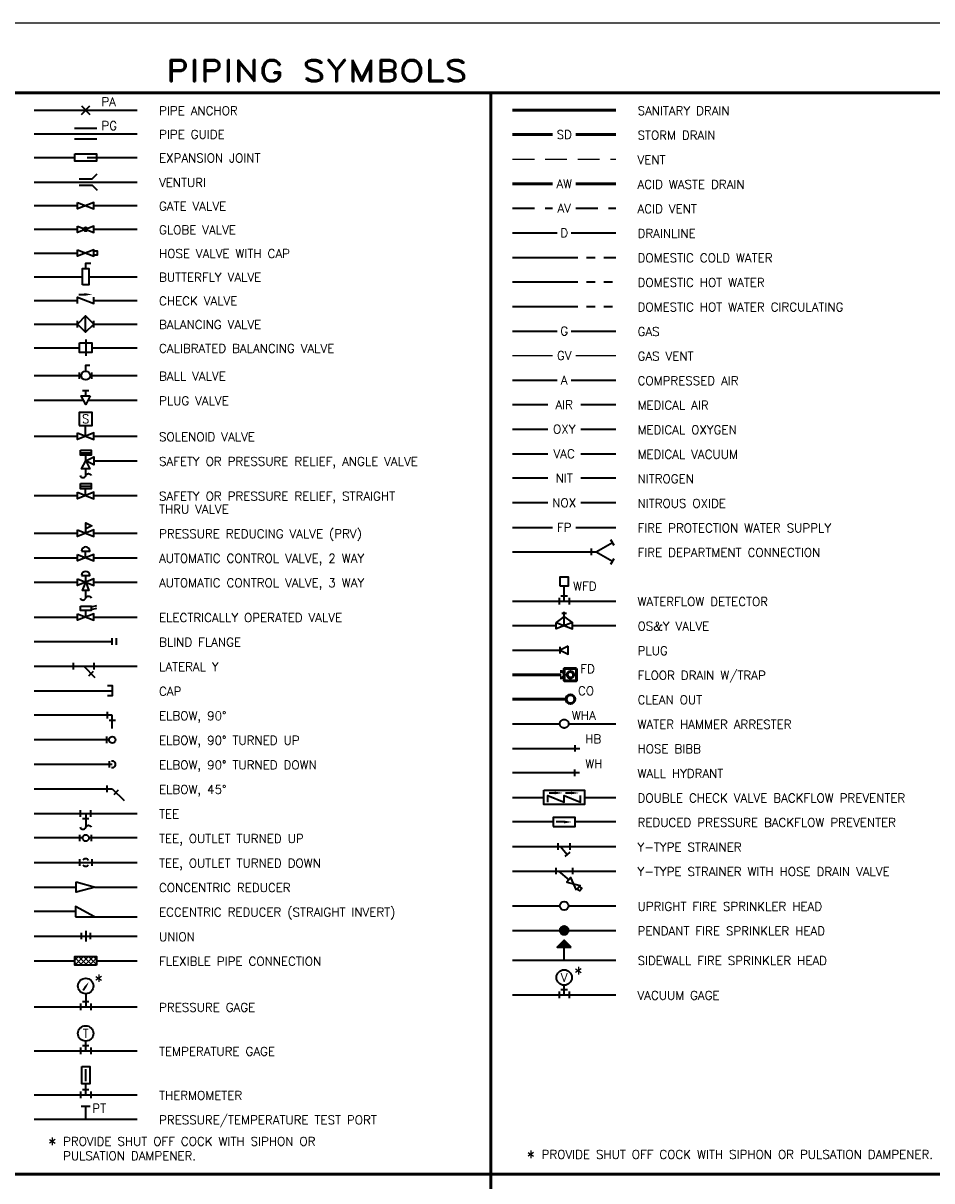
# Model space of a CAD drawing. Header units: millimetres. Extents: x 0 to 28.5, y 0 to 21.
# Tile 3 of 4: x 5.5 to 16, y 7.7 to 21. Entities that reach past the tile are written whole.
import ezdxf
from ezdxf.enums import TextEntityAlignment as Align

# ---------------------------------------------------------------- set-up
doc = ezdxf.new("R2010")
doc.units = ezdxf.units.MM
for name, pattern in [('1DASH', [0.9, 0.75, -0.05, 0.05, -0.05]), ('2DASH', [1, 0.75, -0.05, 0.05, -0.05, 0.05, -0.05]), ('3DASH', [1.1, 0.75, -0.05, 0.05, -0.05, 0.05, -0.05, 0.05, -0.05]), ('DASHED2', [0.375, 0.25, -0.125])]:
    doc.linetypes.add(name, pattern=pattern)
for name, color, linetype, lineweight in [('F-ANNO-TEXT', 2, 'Continuous', 25), ('F-SPRN-PIPE', 3, 'Continuous', 35), ('G-ANNO-SBTL', 213, 'Continuous', 50), ('G-ANNO-SCHD-LW50', 213, 'Continuous', 50), ('M-ANNO-ATTR', 2, 'Continuous', 25), ('M-ANNO-TEXT', 2, 'Continuous', 25), ('M-CMPA-CPIP', 232, 'Continuous', 35), ('M-CWTR-PIPE', 52, 'Continuous', 35), ('M-FUEL-GGEP', 152, 'Continuous', 35), ('M-FUEL-VENT', 171, 'Continuous', 25), ('M-HOTW-PIPE', 3, 'Continuous', 35), ('M-MDGS-CAIR', 232, 'Continuous', 35), ('M-MDGS-NITG', 152, 'Continuous', 35), ('M-MDGS-NOXG', 52, 'Continuous', 35), ('M-MDGS-OXYG', 3, 'Continuous', 35), ('M-MDGS-VACU', 32, 'Continuous', 35), ('M-PIPE-TEXT', 2, 'Continuous', 25), ('M-SPCL-PIPE', 52, 'Continuous', 35), ('P-ACID-PIPE', 13, 'Continuous', 50), ('P-ACID-VENT', 52, 'DASHED2', 35), ('P-ANNO-TEXT', 2, 'Continuous', 25), ('P-DOMW-CPIP', 52, '1DASH', 35), ('P-DOMW-HPIP', 232, '2DASH', 35), ('P-DOMW-RPIP', 152, '3DASH', 35), ('P-SANR-FLDR', 133, 'Continuous', 50), ('P-SANR-PIPE', 153, 'Continuous', 50), ('P-SANR-VENT', 171, 'DASHED2', 25), ('P-STRM-PIPE', 233, 'Continuous', 50)]:
    doc.layers.add(name, color=color, linetype=linetype, lineweight=lineweight)
doc.styles.add('STD1', font='romans.shx', dxfattribs={"height": 0.1})
doc.styles.add('STD2', font='romand.shx', dxfattribs={"height": 0.2})

# ---------------------------------------------------------------- blocks, each defined once
blk = doc.blocks.new('MEC527')
at = {"color": 0, "linetype": 'ByBlock', "lineweight": -2}
for p, q in [((0, 0.156), (0, 0.294)), ((-0.058, 0.037), (-0.058, -0.038)), ((-0.038, 0.061), (0.037, 0.061)), ((0, 0), (0, 0.125)), ((0.058, 0.037), (0.058, -0.038))]:
    blk.add_line(p, q, dxfattribs=at)
at = {"color": 0, "linetype": 'ByBlock', "lineweight": -2, "flags": 128}
blk.add_lwpolyline([(-0.046, 0.325), (0.047, 0.325), (0.047, 0.125), (-0.046, 0.125)], close=True, dxfattribs=at)
blk = doc.blocks.new('MEC525')
at = {"color": 0, "linetype": 'ByBlock', "lineweight": -2}
for p, q in [((-0.058, 0.037), (-0.058, -0.038)), ((-0.038, 0.061), (0.037, 0.061)), ((0, 0), (0, 0.112)), ((0.058, 0.037), (0.058, -0.038))]:
    blk.add_line(p, q, dxfattribs=at)
blk.add_circle((0, 0.2), 0.0885, dxfattribs=at)
at = {"color": 0, "linetype": 'ByBlock', "lineweight": -2, "style": 'STD1'}
blk.add_attdef('?', text='', height=0.1, dxfattribs=at).set_placement((0, 0.2), align=Align.MIDDLE)
blk = doc.blocks.new('MEC581')
at = {"color": 0, "linetype": 'ByBlock', "lineweight": -2}
blk.add_line((0.09375, 0), (0.09375, 0.125), dxfattribs=at)
at = {"color": 0, "linetype": 'ByBlock', "lineweight": -2, "flags": 128}
for points in [[(0.01875, 0.125), (0.16875, 0.125), (0.16875, 0.275), (0.01875, 0.275)], [(0, 0.0375), (0.1875, -0.0375), (0.1875, 0.0375), (0, -0.0375)]]:
    blk.add_lwpolyline(points, close=True, dxfattribs=at)
at = {"color": 0, "lineweight": -2, "style": 'STD1'}
blk.add_attdef('?', text='', height=0.1, dxfattribs=at).set_placement((0.09375, 0.2), align=Align.MIDDLE)
blk = doc.blocks.new('MEC588')
at = {"color": 0, "linetype": 'ByBlock', "lineweight": -2}
for p, q in [((0.06, -0.037), (0.06, 0.037)), ((-0.069, -0.016), (-0.016, -0.069))]:
    blk.add_line(p, q, dxfattribs=at)
blk = doc.blocks.new('MEC503')
at = {"color": 0, "linetype": 'ByBlock', "lineweight": -2}
blk.add_line((0.0375, -0.0375), (0.0375, 0.0375), dxfattribs=at)
blk.add_arc((0, 0), 0.0375, 78.46304, 281.53696, dxfattribs=at)
blk = doc.blocks.new('MEC548')
at = {"color": 0, "linetype": 'ByBlock', "lineweight": -2}
for p, q in [((-0.05, 0.039), (-0.05, -0.036)), ((0, 0.063), (0, -0.063)), ((0.05, 0.039), (0.05, -0.036))]:
    blk.add_line(p, q, dxfattribs=at)
blk = doc.blocks.new('MEC528')
at = {"color": 0, "linetype": 'ByBlock', "lineweight": -2}
for p, q in [((-0.029, 0.192), (-0.006, 0.224)), ((0, 0.15), (0, 0)), ((-0.058, 0.037), (-0.058, -0.038)), ((-0.038, 0.061), (0.037, 0.061)), ((0.058, 0.037), (0.058, -0.038))]:
    blk.add_line(p, q, dxfattribs=at)
blk.add_circle((0, 0.239), 0.0885, dxfattribs=at)
blk.add_solid([(-0.016, 0.232), (0.004, 0.217), (0.038, 0.287)], dxfattribs=at)
blk = doc.blocks.new('MEC521')
at = {"color": 8, "lineweight": 9}
for p, q in [((0, 0.006), (0.044, 0.05)), ((0, -0.05), (0.1, 0.05)), ((0, 0.036), (0.086, -0.05)), ((0.042, 0.05), (0.142, -0.05)), ((0.056, -0.05), (0.156, 0.05)), ((0.1, 0.05), (0.2, -0.05)), ((0.114, -0.05), (0.214, 0.05)), ((0.156, 0.05), (0.25, -0.044)), ((0.17, -0.05), (0.25, 0.03)), ((0.212, 0.05), (0.25, 0.012)), ((0, -0.02), (0.029, -0.049)), ((0.226, -0.05), (0.25, -0.026))]:
    blk.add_line(p, q, dxfattribs=at)
at = {"color": 0, "linetype": 'ByBlock', "lineweight": -2}
blk.add_lwpolyline([(0.25, -0.05), (0, -0.05), (0, 0.05), (0.25, 0.05)], close=True, dxfattribs=at)
blk = doc.blocks.new('MEC578')
at = {"color": 0, "linetype": 'ByBlock', "lineweight": -2, "flags": 128}
blk.add_lwpolyline([(0, -0.06), (0.22, -0.06), (0, 0.06)], close=True, dxfattribs=at)
blk = doc.blocks.new('MEC577')
at = {"color": 0, "linetype": 'ByBlock', "lineweight": -2, "flags": 128}
blk.add_lwpolyline([(0, 0.06), (0.22, 0), (0, -0.06)], close=True, dxfattribs=at)
blk = doc.blocks.new('MEC502')
at = {"color": 0, "linetype": 'ByBlock', "lineweight": -2}
for p, q in [((-0.07, 0.0375), (-0.07, -0.0375)), ((0.07, 0.0375), (0.07, -0.0375))]:
    blk.add_line(p, q, dxfattribs=at)
for start, end in [(36.0262, 142.698), (217.302, 323.9738)]:
    blk.add_arc((0, 0), 0.0425, start, end, dxfattribs=at)
blk = doc.blocks.new('MEC506')
at = {"color": 0, "linetype": 'ByBlock', "lineweight": -2}
for p, q in [((0.037, 0.061), (-0.038, 0.061)), ((0.061, 0.037), (0.061, -0.038)), ((0.037, -0.061), (-0.038, -0.061))]:
    blk.add_line(p, q, dxfattribs=at)
blk = doc.blocks.new('MEC574')
at = {"color": 0, "linetype": 'ByBlock', "lineweight": -2}
for p, q in [((-0.0675, -0.0375), (-0.0675, 0.0375)), ((0.0675, -0.0375), (0.0675, 0.0375))]:
    blk.add_line(p, q, dxfattribs=at)
blk.add_circle((0, 0), 0.0375, dxfattribs=at)
blk = doc.blocks.new('MEC533')
at = {"color": 0, "linetype": 'ByBlock', "lineweight": -2, "flags": 128}
blk.add_lwpolyline([(0, 0.063, 0.738175), (0, 0, -0.738175), (0, -0.063)], format="xyb", dxfattribs=at)
blk = doc.blocks.new('MEC504')
at = {"color": 0, "linetype": 'ByBlock', "lineweight": -2}
blk.add_line((0.0675, -0.0375), (0.0675, 0.0375), dxfattribs=at)
blk.add_circle((0, 0), 0.0375, dxfattribs=at)
blk = doc.blocks.new('MEC507')
at = {"color": 0, "linetype": 'ByBlock', "lineweight": -2}
for p, q in [((0.06, 0.0375), (0.06, -0.0375)), ((-0.0375, -0.06), (0.0375, -0.06))]:
    blk.add_line(p, q, dxfattribs=at)
blk = doc.blocks.new('MEC579')
at = {"color": 0, "linetype": 'ByBlock', "lineweight": -2}
for p, q in [((0, -0.038), (0, 0.038)), ((0.05, -0.038), (0.05, 0.038))]:
    blk.add_line(p, q, dxfattribs=at)
blk = doc.blocks.new('MEC535')
at = {"color": 0, "linetype": 'ByBlock', "lineweight": -2}
blk.add_line((0, 0), (-0.07725, 0), dxfattribs=at)
at = {"color": 0, "linetype": 'ByBlock', "lineweight": -2, "flags": 128}
blk.add_lwpolyline([(-0.07725, -0.04725), (-0.07725, 0.04725, 1)], format="xyb", close=True, dxfattribs=at)
for points in [[(-0.0375, -0.09375), (0.0375, 0.09375), (-0.0375, 0.09375), (0.0375, -0.09375)], [(0, 0), (0.09375, 0.0375), (0.09375, -0.0375)]]:
    blk.add_lwpolyline(points, close=True, dxfattribs=at)
blk = doc.blocks.new('MEC532')
at = {"color": 0, "linetype": 'ByBlock', "lineweight": -2, "flags": 128}
blk.add_lwpolyline([(0.056, -0.059), (0, -0.059), (0, 0.059), (0.056, 0.059)], dxfattribs=at)
blk = doc.blocks.new('MEC575')
at = {"color": 0, "linetype": 'ByBlock', "lineweight": -2}
for p, q in [((0.156, 0.117), (0.222, 0.134)), ((0.094, 0), (0.094, 0.077)), ((0.094, 0), (0.094, 0.077)), ((0.156, 0.085), (0.222, 0.102))]:
    blk.add_line(p, q, dxfattribs=at)
at = {"color": 0, "linetype": 'ByBlock', "lineweight": -2, "flags": 128}
for points in [[(0, 0.037), (0.188, -0.037), (0.188, 0.037), (0, -0.037)], [(0.035, 0.124), (0.156, 0.124), (0.156, 0.077), (0.035, 0.077)]]:
    blk.add_lwpolyline(points, close=True, dxfattribs=at)
blk = doc.blocks.new('MEC513')
at = {"color": 0, "linetype": 'ByBlock', "lineweight": -2}
for p, q in [((0.03525, 0.10725), (0.156, 0.10725)), ((0.09375, 0), (0.09375, 0.07725))]:
    blk.add_line(p, q, dxfattribs=at)
at = {"color": 0, "linetype": 'ByBlock', "lineweight": -2, "flags": 128}
for points in [[(0.03525, 0.13725), (0.156, 0.13725), (0.156, 0.07725), (0.03525, 0.07725)], [(0, 0.0375), (0.1875, -0.0375), (0.1875, 0.0375), (0, -0.0375)]]:
    blk.add_lwpolyline(points, close=True, dxfattribs=at)
blk = doc.blocks.new('MEC510')
at = {"color": 0, "linetype": 'ByBlock', "lineweight": -2}
blk.add_line((0.09375, 0), (0.09375, 0.07725), dxfattribs=at)
at = {"color": 0, "linetype": 'ByBlock', "lineweight": -2, "flags": 128}
blk.add_lwpolyline([(0, 0.0375), (0.1875, -0.0375), (0.1875, 0.0375), (0, -0.0375)], close=True, dxfattribs=at)
blk.add_lwpolyline([(0.0465, 0.07725), (0.141, 0.07725, 1)], format="xyb", close=True, dxfattribs=at)
blk = doc.blocks.new('MEC582')
at = {"color": 0, "linetype": 'ByBlock', "lineweight": -2, "flags": 128}
blk.add_lwpolyline([(0, 0.037), (0.188, -0.037), (0.188, 0.037), (0, -0.037)], close=True, dxfattribs=at)
blk.add_lwpolyline([(0.094, 0), (0.094, 0.121), (0.164, 0.086), (0.094, 0.051)], dxfattribs=at)
blk = doc.blocks.new('MEC515')
at = {"color": 0, "linetype": 'ByBlock', "lineweight": -2}
for p, q in [((-0.093, 0.0585), (-0.093, -0.06225)), ((0, 0), (-0.063, 0))]:
    blk.add_line(p, q, dxfattribs=at)
at = {"color": 0, "linetype": 'ByBlock', "lineweight": -2, "flags": 128}
for points in [[(-0.123, 0.0585), (-0.123, -0.06225), (-0.063, -0.06225), (-0.063, 0.0585)], [(0, 0), (-0.0465, -0.09375), (0.04725, -0.09375)], [(0, 0), (0.09375, -0.0465), (0.09375, 0.0465)]]:
    blk.add_lwpolyline(points, close=True, dxfattribs=at)
blk = doc.blocks.new('GEN001')
for p, q in [((-0.03, 0), (0.03, 0)), ((-0.0297, 0.004), (0.0297, 0.004)), ((-0.0289, 0.008), (0.0289, 0.008)), ((-0.0275, 0.012), (0.0275, 0.012)), ((-0.0254, 0.016), (0.0254, 0.016)), ((-0.0224, 0.02), (0.0224, 0.02)), ((-0.018, 0.024), (0.018, 0.024)), ((-0.0108, 0.028), (0.0108, 0.028)), ((-0.0297, -0.004), (0.0297, -0.004)), ((-0.0289, -0.008), (0.0289, -0.008)), ((-0.0275, -0.012), (0.0275, -0.012)), ((-0.0254, -0.016), (0.0254, -0.016)), ((-0.0224, -0.02), (0.0224, -0.02)), ((-0.018, -0.024), (0.018, -0.024)), ((-0.0108, -0.028), (0.0108, -0.028))]:
    blk.add_line(p, q)
blk.add_circle((0, 0), 0.03)
blk = doc.blocks.new('MEC529')
at = {"color": 0, "linetype": 'ByBlock', "lineweight": -2}
for p, q in [((-0.0495, -0.0495), (0.0495, 0.0495)), ((-0.0495, 0.0495), (0.0495, -0.0495))]:
    blk.add_line(p, q, dxfattribs=at)
blk = doc.blocks.new('MEC584')
at = {"color": 0, "linetype": 'ByBlock', "lineweight": -2}
for p, q in [((0, -0.037), (0, 0.037)), ((0.14, -0.037), (0.14, 0.037))]:
    blk.add_line(p, q, dxfattribs=at)
at = {"color": 0, "linetype": 'ByBlock', "lineweight": -2, "flags": 128}
blk.add_lwpolyline([(0.07, 0.05), (0.07, 0.119), (0.119, 0.119)], dxfattribs=at)
at = {"color": 0, "linetype": 'ByBlock', "lineweight": -2}
blk.add_circle((0.07, 0), 0.05, dxfattribs=at)
blk = doc.blocks.new('MEC585')
at = {"color": 0, "linetype": 'ByBlock', "lineweight": -2}
for p, q in [((-0.012, 0.113), (0.063, 0.113)), ((0.025, 0.05), (0.025, 0.113))]:
    blk.add_line(p, q, dxfattribs=at)
blk.add_lwpolyline([(0.075, 0.05), (0.025, -0.05), (-0.025, 0.05)], close=True, dxfattribs=at)
blk = doc.blocks.new('MEC534')
at = {"color": 0, "linetype": 'ByBlock', "lineweight": -2}
blk.add_line((0.07, 0.09375), (0.07, -0.09375), dxfattribs=at)
at = {"color": 0, "linetype": 'ByBlock', "lineweight": -2, "flags": 128}
blk.add_lwpolyline([(0, 0.05625), (0.14, 0.05625), (0.14, -0.05625), (0, -0.05625)], close=True, dxfattribs=at)
blk = doc.blocks.new('MEC511')
at = {"color": 0, "linetype": 'ByBlock', "lineweight": -2}
blk.add_line((0.016, 0.068), (0.078, 0.068), dxfattribs=at)
blk.add_lwpolyline([(0, -0.037), (0, 0.037), (0.188, -0.037), (0.188, 0.037)], dxfattribs=at)
blk.add_solid([(0.078, 0.083), (0.078, 0.052), (0.172, 0.068)], dxfattribs=at)
blk = doc.blocks.new('MEC583')
at = {"color": 0, "linetype": 'ByBlock', "lineweight": -2}
for p, q in [((0, -0.0375), (0, 0.0375)), ((0.09375, -0.09375), (0.09375, 0.09375)), ((0.1875, -0.0375), (0.1875, 0.0375))]:
    blk.add_line(p, q, dxfattribs=at)
at = {"color": 0, "linetype": 'ByBlock', "lineweight": -2, "flags": 128}
blk.add_lwpolyline([(0, 0), (0.09375, -0.09375), (0.1875, 0), (0.09375, 0.09375), (0, 0)], dxfattribs=at)
blk = doc.blocks.new('MEC530')
at = {"color": 0, "linetype": 'ByBlock', "lineweight": -2, "flags": 128}
blk.add_lwpolyline([(0.035, 0.09375), (0.035, 0.15375), (0.095, 0.15375)], dxfattribs=at)
blk.add_lwpolyline([(0, -0.09375), (0, 0.09375), (0.07, 0.09375), (0.07, -0.09375)], close=True, dxfattribs=at)
blk = doc.blocks.new('MEC560')
at = {"color": 0, "linetype": 'ByBlock', "lineweight": -2, "flags": 128}
for points in [[(-0.075, 0.038), (0.075, 0.038), (0.131, 0.094)], [(-0.075, -0.038), (0.075, -0.038), (0.131, -0.094)]]:
    blk.add_lwpolyline(points, dxfattribs=at)
blk = doc.blocks.new('MEC512')
at = {"color": 0, "linetype": 'ByBlock', "lineweight": -2, "flags": 128}
blk.add_lwpolyline([(0, 0.0375), (0.1875, -0.0375), (0.1875, 0.0375), (0, -0.0375)], close=True, dxfattribs=at)
blk.add_lwpolyline([(0.1875, 0.023625), (0.2275, 0.023625), (0.2275, -0.023625), (0.1875, -0.023625)], dxfattribs=at)
blk = doc.blocks.new('MEC564')
at = {"color": 0, "linetype": 'ByBlock', "lineweight": -2, "flags": 128}
blk.add_lwpolyline([(0, 0.0375), (0.1875, -0.0375), (0.1875, 0.0375), (0, -0.0375)], close=True, dxfattribs=at)
at = {"color": 0, "linetype": 'ByBlock', "lineweight": -2, "const_width": 0.0325}
blk.add_lwpolyline([(0.0775, 0, 1), (0.11, 0, 1)], format="xyb", close=True, dxfattribs=at)
blk = doc.blocks.new('MEC509')
at = {"color": 0, "linetype": 'ByBlock', "lineweight": -2, "flags": 128}
blk.add_lwpolyline([(0, 0.0375), (0.1875, -0.0375), (0.1875, 0.0375), (0, -0.0375)], close=True, dxfattribs=at)
blk = doc.blocks.new('MEC587')
at = {"color": 0, "linetype": 'ByBlock', "lineweight": -2}
blk.add_line((0.144, 0), (0.25, 0), dxfattribs=at)
at = {"color": 0, "linetype": 'ByBlock', "lineweight": -2, "flags": 128}
blk.add_lwpolyline([(0, 0.042), (0.25, 0.042), (0.25, -0.042), (0, -0.042)], close=True, dxfattribs=at)
blk = doc.blocks.new('MEC586')
at = {"color": 0, "linetype": 'ByBlock', "lineweight": -2}
for p, q in [((0.128, 0.061), (-0.128, 0.061)), ((0.128, -0.061), (-0.128, -0.061))]:
    blk.add_line(p, q, dxfattribs=at)
blk = doc.blocks.new('MEC519')
at = {"color": 0, "linetype": 'ByBlock', "lineweight": -2}
blk.add_lwpolyline([(-0.07, -0.07), (0.07, -0.07), (0.07, 0.07), (-0.07, 0.07)], close=True, dxfattribs=at)
blk.add_circle((0, 0), 0.0375, dxfattribs=at)
blk.add_arc((0.1075, 0), 0.0375, 75.68067, 284.31933, dxfattribs=at)
blk = doc.blocks.new('MEC520')
at = {"color": 0, "linetype": 'ByBlock', "lineweight": -2}
blk.add_circle((0, 0), 0.05, dxfattribs=at)
blk = doc.blocks.new('MEC556')
at = {"color": 0, "linetype": 'ByBlock', "lineweight": -2}
for p, q in [((0.063, 0.051), (0.126, 0.051)), ((0.251, 0.051), (0.313, 0.051))]:
    blk.add_line(p, q, dxfattribs=at)
blk.add_lwpolyline([(0, 0.082), (0.47, 0.082), (0.47, -0.083), (0, -0.083), (0, 0.082)], close=True, dxfattribs=at)
blk.add_lwpolyline([(0.047, -0.055), (0.047, 0.02), (0.235, -0.055), (0.235, 0.02), (0.422, -0.055), (0.422, 0.02)], dxfattribs=at)
for points in [[(0.126, 0.066), (0.126, 0.035), (0.219, 0.051)], [(0.313, 0.066), (0.313, 0.035), (0.407, 0.051)]]:
    blk.add_solid(points, dxfattribs=at)
blk = doc.blocks.new('MEC563')
at = {"color": 0, "linetype": 'ByBlock', "lineweight": -2}
blk.add_line((0.122, 0), (0.031, 0), dxfattribs=at)
blk.add_lwpolyline([(0, -0.052), (0.25, -0.052), (0.25, 0.052), (0, 0.052)], close=True, dxfattribs=at)
blk.add_solid([(0.122, -0.016), (0.122, 0.016), (0.216, 0)], dxfattribs=at)
blk = doc.blocks.new('MEC543')
at = {"color": 0, "linetype": 'ByBlock', "lineweight": -2}
for p, q in [((-0.027, -0.037), (-0.027, 0.037)), ((0, 0), (0.078, -0.09)), ((0.113, -0.037), (0.113, 0.037)), ((0.107, -0.065), (0.05, -0.114))]:
    blk.add_line(p, q, dxfattribs=at)
blk = doc.blocks.new('MEC542')
at = {"color": 0, "linetype": 'ByBlock', "lineweight": -2}
for p, q in [((-0.029, 0.037), (-0.029, -0.037)), ((0, 0), (0.119, -0.1)), ((0.161, 0.037), (0.161, -0.037))]:
    blk.add_line(p, q, dxfattribs=at)
at = {"color": 0, "linetype": 'ByBlock', "lineweight": -2, "flags": 128}
blk.add_lwpolyline([(0.206, -0.219), (0.142, -0.073), (0.096, -0.127), (0.251, -0.165)], close=True, dxfattribs=at)
blk.add_lwpolyline([(0.215, -0.208), (0.241, -0.229), (0.268, -0.198), (0.242, -0.176)], dxfattribs=at)
blk = doc.blocks.new('MEC508')
at = {"color": 0, "linetype": 'ByBlock', "lineweight": -2}
blk.add_line((0.06, -0.0375), (0.06, 0.0375), dxfattribs=at)
blk = doc.blocks.new('MEC562')
at = {"color": 0, "linetype": 'ByBlock', "lineweight": -2}
for p, q in [((0, 0), (0, 0.175)), ((-0.058, 0.037), (-0.058, -0.038)), ((-0.038, 0.061), (0.037, 0.061)), ((0.058, 0.037), (0.058, -0.038))]:
    blk.add_line(p, q, dxfattribs=at)
at = {"color": 0, "linetype": 'ByBlock', "lineweight": -2, "flags": 128}
blk.add_lwpolyline([(-0.05, 0.175), (0.05, 0.175), (0.05, 0.275), (-0.05, 0.275)], close=True, dxfattribs=at)
blk = doc.blocks.new('MEC531')
at = {"color": 0, "linetype": 'ByBlock', "lineweight": -2}
blk.add_line((0, 0.0375), (0, -0.0375), dxfattribs=at)
at = {"color": 0, "linetype": 'ByBlock', "lineweight": -2, "flags": 128}
blk.add_lwpolyline([(-0.09, -0.045), (0, 0), (-0.09, 0.045)], close=True, dxfattribs=at)
blk = doc.blocks.new('MEC526')
at = {"color": 0, "linetype": 'ByBlock', "lineweight": -2}
for p, q in [((-0.058, 0.037), (-0.058, -0.038)), ((-0.038, 0.061), (0.037, 0.061)), ((0, 0), (0, 0.112)), ((0.058, 0.037), (0.058, -0.038))]:
    blk.add_line(p, q, dxfattribs=at)
blk.add_circle((0, 0.2), 0.0885, dxfattribs=at)
at = {"color": 0, "linetype": 'ByBlock', "lineweight": -2, "style": 'STD1'}
blk.add_attdef('?', text='', height=0.1, dxfattribs=at).set_placement((0, 0.2), align=Align.MIDDLE)
blk = doc.blocks.new('MEC522')
at = {"color": 0, "linetype": 'ByBlock', "lineweight": -2}
for p, q in [((0.068, 0.144), (0.119, 0.144)), ((0.094, 0), (0.094, 0.156))]:
    blk.add_line(p, q, dxfattribs=at)
at = {"color": 0, "linetype": 'ByBlock', "lineweight": -2, "flags": 128}
blk.add_lwpolyline([(0.188, 0.037), (0.094, 0.106), (0, 0.037)], dxfattribs=at)
blk.add_lwpolyline([(0, 0.037), (0.188, -0.037), (0.188, 0.037), (0, -0.037)], close=True, dxfattribs=at)

msp = doc.modelspace()

# ---------------------------------------------------------------- hatches: boundary and pattern name
at = {"layer": 'F-SPRN-PIPE'}
msp.add_hatch(color=256, dxfattribs=at).paths.add_polyline_path([(11.82, 10.398), (11.74, 10.478), (11.659, 10.398)])

# ---------------------------------------------------------------- linework, layer by layer
at = {"layer": 'Defpoints'}
msp.add_lwpolyline([(0, 0), (28.483, 0), (28.483, 21.024), (0, 21.024)], close=True, dxfattribs=at)
at = {"layer": 'F-SPRN-PIPE'}
for p, q in [((11.147, 15.225), (11.605, 15.225)), ((11.875, 15.225), (12.333, 15.225)), ((12.109, 14.943), (12.295, 15.05)), ((11.147, 14.943), (12.109, 14.943)), ((12.109, 14.943), (12.295, 14.837)), ((11.147, 14.378), (12.333, 14.378)), ((11.147, 14.096), (11.646, 14.096)), ((11.833, 14.096), (12.333, 14.096)), ((11.147, 13.813), (11.695, 13.813)), ((11.147, 12.684), (11.921, 12.684)), ((11.917, 12.402), (11.147, 12.402)), ((11.147, 12.12), (11.505, 12.12)), ((11.975, 12.12), (12.333, 12.12)), ((11.615, 11.837), (11.147, 11.837)), ((12.333, 11.837), (11.865, 11.837)), ((11.147, 11.555), (12.333, 11.555)), ((11.147, 11.273), (12.333, 11.273)), ((11.147, 10.873), (11.69, 10.873)), ((11.79, 10.873), (12.333, 10.873)), ((11.147, 10.591), (12.333, 10.591)), ((11.74, 10.249), (11.74, 10.398)), ((11.147, 10.249), (12.333, 10.249)), ((11.147, 9.849), (12.333, 9.849))]:
    msp.add_line(p, q, dxfattribs=at)
at = {"layer": 'F-SPRN-PIPE', "flags": 128}
msp.add_lwpolyline([(11.82, 10.398), (11.74, 10.478), (11.659, 10.398)], close=True, dxfattribs=at)
at = {"layer": 'G-ANNO-SCHD-LW50'}
for p, q in [((0, 20.224), (28.483, 20.224)), ((0, 7.788), (28.483, 7.788))]:
    msp.add_line(p, q, dxfattribs=at)
for points in [[(10.897, 20.224), (10.897, 7.788)], [(10.897, 7.788), (10.897, 0)]]:
    msp.add_lwpolyline(points, dxfattribs=at)
at = {"layer": 'M-CMPA-CPIP'}
for p, q in [((11.147, 16.919), (11.66, 16.919)), ((11.82, 16.919), (12.333, 16.919))]:
    msp.add_line(p, q, dxfattribs=at)
at = {"layer": 'M-CWTR-PIPE'}
msp.add_line((5.647, 20.024), (6.833, 20.024), dxfattribs=at)
at = {"layer": 'M-FUEL-GGEP'}
for p, q in [((11.147, 17.483), (11.66, 17.483)), ((11.82, 17.483), (12.333, 17.483))]:
    msp.add_line(p, q, dxfattribs=at)
at = {"layer": 'M-FUEL-VENT'}
for p, q in [((11.147, 17.201), (11.605, 17.201)), ((11.875, 17.201), (12.333, 17.201))]:
    msp.add_line(p, q, dxfattribs=at)
at = {"layer": 'M-HOTW-PIPE'}
for p, q in [((5.647, 19.752), (6.833, 19.752)), ((5.647, 19.479), (6.115, 19.479)), ((6.365, 19.479), (6.833, 19.479)), ((5.647, 9.712), (6.833, 9.712)), ((5.647, 9.206), (6.833, 9.206)), ((5.647, 8.7), (6.833, 8.7)), ((6.19, 8.568), (6.29, 8.568)), ((6.24, 8.418), (6.24, 8.568)), ((5.647, 8.418), (6.833, 8.418))]:
    msp.add_line(p, q, dxfattribs=at)
at = {"layer": 'M-MDGS-CAIR'}
for p, q in [((11.55, 16.636), (11.147, 16.636)), ((12.333, 16.636), (11.93, 16.636))]:
    msp.add_line(p, q, dxfattribs=at)
at = {"layer": 'M-MDGS-NITG'}
for p, q in [((11.55, 15.79), (11.147, 15.79)), ((12.333, 15.79), (11.93, 15.79))]:
    msp.add_line(p, q, dxfattribs=at)
at = {"layer": 'M-MDGS-NOXG'}
for p, q in [((11.55, 15.507), (11.147, 15.507)), ((12.333, 15.507), (11.93, 15.507))]:
    msp.add_line(p, q, dxfattribs=at)
at = {"layer": 'M-MDGS-OXYG'}
for p, q in [((11.147, 16.354), (11.55, 16.354)), ((11.93, 16.354), (12.333, 16.354))]:
    msp.add_line(p, q, dxfattribs=at)
at = {"layer": 'M-MDGS-VACU'}
for p, q in [((11.147, 16.072), (11.55, 16.072)), ((11.93, 16.072), (12.333, 16.072))]:
    msp.add_line(p, q, dxfattribs=at)
at = {"layer": 'M-SPCL-PIPE'}
for p, q in [((5.647, 19.197), (6.833, 19.197)), ((5.647, 18.925), (6.146, 18.925)), ((6.333, 18.925), (6.833, 18.925)), ((5.647, 18.653), (6.146, 18.653)), ((6.333, 18.653), (6.833, 18.653)), ((11.147, 18.613), (11.66, 18.613)), ((11.82, 18.613), (12.333, 18.613)), ((5.647, 18.38), (6.146, 18.38)), ((5.647, 18.108), (6.205, 18.108)), ((6.275, 18.108), (6.833, 18.108)), ((5.647, 17.836), (6.146, 17.836)), ((6.333, 17.836), (6.833, 17.836)), ((5.647, 17.563), (6.146, 17.563)), ((6.333, 17.563), (6.833, 17.563)), ((5.647, 17.291), (6.17, 17.291)), ((6.31, 17.291), (6.833, 17.291)), ((5.647, 16.97), (6.19, 16.97)), ((6.29, 16.97), (6.833, 16.97)), ((5.647, 16.688), (6.215, 16.688)), ((6.265, 16.688), (6.833, 16.688)), ((5.647, 16.273), (6.146, 16.273)), ((6.333, 16.273), (6.833, 16.273)), ((6.333, 15.991), (6.833, 15.991)), ((6.24, 15.821), (6.24, 15.897)), ((5.647, 15.591), (6.146, 15.591)), ((6.333, 15.591), (6.833, 15.591)), ((5.647, 15.158), (6.146, 15.158)), ((6.333, 15.158), (6.833, 15.158)), ((5.647, 14.876), (6.146, 14.876)), ((6.333, 14.876), (6.833, 14.876)), ((5.647, 14.594), (6.146, 14.594)), ((6.333, 14.594), (6.833, 14.594)), ((6.24, 14.412), (6.24, 14.5)), ((5.647, 14.194), (6.146, 14.194)), ((6.333, 14.194), (6.833, 14.194)), ((5.647, 13.912), (6.546, 13.912)), ((5.647, 13.629), (6.833, 13.629)), ((6.217, 13.629), (6.347, 13.499)), ((5.647, 13.347), (6.546, 13.347)), ((6.546, 13.065), (5.647, 13.065)), ((6.546, 12.911), (6.546, 13.065)), ((6.509, 12.782), (5.647, 12.782)), ((6.546, 12.5), (5.647, 12.5)), ((5.647, 12.218), (6.546, 12.218)), ((6.546, 12.218), (6.682, 12.083)), ((5.647, 11.935), (6.833, 11.935)), ((6.24, 11.935), (6.24, 11.776)), ((6.202, 11.653), (5.647, 11.653)), ((6.833, 11.653), (6.277, 11.653)), ((5.647, 11.371), (6.833, 11.371)), ((5.647, 11.089), (6.13, 11.089)), ((6.35, 11.089), (6.833, 11.089)), ((6.122, 10.806), (5.647, 10.806)), ((6.342, 10.746), (6.833, 10.746)), ((5.647, 10.524), (6.833, 10.524)), ((5.647, 10.242), (6.115, 10.242)), ((6.365, 10.242), (6.833, 10.242))]:
    msp.add_line(p, q, dxfattribs=at)
at = {"layer": 'P-ACID-PIPE'}
for p, q in [((11.605, 19.177), (11.147, 19.177)), ((12.333, 19.177), (11.875, 19.177))]:
    msp.add_line(p, q, dxfattribs=at)
at = {"layer": 'P-ACID-VENT'}
for p, q in [((11.147, 18.895), (11.605, 18.895)), ((11.875, 18.895), (12.333, 18.895))]:
    msp.add_line(p, q, dxfattribs=at)
at = {"layer": 'P-DOMW-CPIP'}
for p, q in [((11.147, 18.33), (12.333, 18.33)), ((11.147, 12.967), (11.69, 12.967)), ((11.79, 12.967), (12.333, 12.967))]:
    msp.add_line(p, q, dxfattribs=at)
at = {"layer": 'P-DOMW-HPIP'}
msp.add_line((11.147, 18.048), (12.333, 18.048), dxfattribs=at)
at = {"layer": 'P-DOMW-RPIP'}
msp.add_line((11.147, 17.766), (12.333, 17.766), dxfattribs=at)
at = {"layer": 'P-SANR-PIPE'}
for p, q in [((11.147, 20.024), (12.333, 20.024)), ((11.704, 13.531), (11.147, 13.531)), ((11.761, 13.249), (11.147, 13.249))]:
    msp.add_line(p, q, dxfattribs=at)
at = {"layer": 'P-SANR-VENT'}
msp.add_line((11.147, 19.459), (12.333, 19.459), dxfattribs=at)
at = {"layer": 'P-STRM-PIPE'}
for p, q in [((11.147, 19.742), (11.605, 19.742)), ((11.875, 19.742), (12.333, 19.742))]:
    msp.add_line(p, q, dxfattribs=at)

# ---------------------------------------------------------------- block references
at = {"layer": 'F-SPRN-PIPE'}
for name, p, rotation in [('MEC508', (12.243, 15.02), 29.91044709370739), ('MEC508', (12.109, 14.943), 180), ('MEC508', (12.243, 14.866), 330.3214099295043), ('MEC531', (11.695, 13.813), 180.0000000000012), ('MEC508', (11.921, 12.684), 180.0000000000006), ('MEC508', (11.917, 12.402), 180), ('MEC556', (11.505, 12.12), 0.002849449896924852)]:
    msp.add_blockref(name, p, dxfattribs=dict(at, rotation=rotation))
for name, p in [('MEC562', (11.74, 14.378)), ('MEC522', (11.646, 14.096)), ('MEC563', (11.615, 11.837)), ('MEC543', (11.697, 11.555)), ('MEC542', (11.674, 11.273)), ('MEC520', (11.74, 10.873))]:
    msp.add_blockref(name, p, dxfattribs=at)
at = {"layer": 'F-SPRN-PIPE', "xscale": 1.666666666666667, "yscale": 1.666666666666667, "zscale": 1.666666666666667}
msp.add_blockref('GEN001', (11.74, 10.591), dxfattribs=at)
at = {"layer": 'F-SPRN-PIPE'}
ref = msp.add_blockref('MEC526', (11.74, 9.849), dxfattribs=at)
ref.add_attrib('?', 'V', dxfattribs={"layer": 'M-ANNO-ATTR', "linetype": 'ByBlock', "height": 0.1, "style": 'STD1'}).set_placement((11.74, 10.049), align=Align.MIDDLE)
at = {"layer": 'M-CWTR-PIPE'}
msp.add_blockref('MEC529', (6.24, 20.024), dxfattribs=at)
at = {"layer": 'M-HOTW-PIPE'}
for name, p in [('MEC586', (6.24, 19.752)), ('MEC587', (6.115, 19.479)), ('MEC528', (6.24, 9.712)), ('MEC527', (6.24, 8.7))]:
    msp.add_blockref(name, p, dxfattribs=at)
ref = msp.add_blockref('MEC525', (6.24, 9.206), dxfattribs=at)
ref.add_attrib('?', 'T', dxfattribs={"layer": 'M-ANNO-ATTR', "linetype": 'ByBlock', "height": 0.1, "style": 'STD1'}).set_placement((6.24, 9.406), align=Align.MIDDLE)
at = {"layer": 'M-SPCL-PIPE'}
for name, p in [('MEC560', (6.24, 19.197)), ('MEC564', (6.146, 18.653)), ('MEC512', (6.146, 18.38)), ('MEC530', (6.205, 18.108)), ('MEC511', (6.146, 17.836)), ('MEC534', (6.17, 17.291)), ('MEC584', (6.17, 16.97)), ('MEC585', (6.215, 16.688)), ('MEC513', (6.146, 15.591)), ('MEC582', (6.146, 15.158)), ('MEC510', (6.146, 14.876)), ('MEC575', (6.146, 14.194)), ('MEC579', (6.546, 13.912)), ('MEC508', (6.277, 13.629)), ('MEC574', (6.24, 11.653)), ('MEC502', (6.24, 11.371)), ('MEC577', (6.13, 11.089)), ('MEC578', (6.122, 10.806)), ('MEC548', (6.24, 10.524)), ('MEC521', (6.115, 10.242))]:
    msp.add_blockref(name, p, dxfattribs=at)
for name, p, rotation in [('MEC509', (6.146, 18.925), 6.771834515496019e-05), ('MEC583', (6.146, 17.563), 359.9999436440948), ('MEC533', (6.24, 15.821), 90), ('MEC535', (6.24, 14.594), 270), ('MEC533', (6.24, 14.412), 90), ('MEC508', (6.157, 13.629), 180), ('MEC508', (6.26, 13.587), 314.9999999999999), ('MEC532', (6.546, 13.347), 180), ('MEC504', (6.546, 12.782), 180), ('MEC503', (6.546, 12.5), 180), ('MEC506', (6.24, 11.935), 270), ('MEC533', (6.24, 11.776), 90)]:
    msp.add_blockref(name, p, dxfattribs=dict(at, rotation=rotation))
ref = msp.add_blockref('MEC581', (6.146, 16.273), dxfattribs=at)
ref.add_attrib('?', 'S', dxfattribs={"layer": 'M-ANNO-ATTR', "height": 0.1, "style": 'STD1'}).set_placement((6.24, 16.473), align=Align.MIDDLE)
at = {"layer": 'M-SPCL-PIPE', "xscale": -1, "rotation": 90}
msp.add_blockref('MEC515', (6.24, 15.991), dxfattribs=at)
at = {"layer": 'M-SPCL-PIPE', "xscale": -1}
for name, p in [('MEC507', (6.546, 13.065)), ('MEC588', (6.546, 12.218))]:
    msp.add_blockref(name, p, dxfattribs=at)
at = {"layer": 'P-DOMW-CPIP'}
msp.add_blockref('MEC520', (11.74, 12.967), dxfattribs=at)
at = {"layer": 'P-SANR-FLDR', "rotation": 180}
msp.add_blockref('MEC519', (11.811, 13.531), dxfattribs=at)
at = {"layer": 'P-SANR-PIPE', "xscale": -1}
msp.add_blockref('MEC520', (11.811, 13.249), dxfattribs=at)

# ---------------------------------------------------------------- texts
at = {"layer": 'F-ANNO-TEXT', "style": 'STD1'}
for s, height, p in [('WFD', 0.1, (11.842, 14.499)), ('HB', 0.1, (11.982, 12.742)), ('WH', 0.1, (11.982, 12.457)), ('*', 0.15, (11.852, 10.02))]:
    msp.add_text(s, height=height, dxfattribs=at).set_placement(p)
at = {"layer": 'F-SPRN-PIPE', "style": 'STD1'}
msp.add_text('FP', height=0.1, dxfattribs=at).set_placement((11.74, 15.225), align=Align.MIDDLE)
at = {"layer": 'G-ANNO-SBTL', "style": 'STD2', "width": 1.25}
msp.add_text('PIPING SYMBOLS', height=0.25, dxfattribs=at).set_placement((8.897, 20.352), align=Align.CENTER)
at = {"layer": 'M-ANNO-TEXT', "style": 'STD1'}
for p in [(5.805, 8.058), (11.305, 7.908)]:
    msp.add_text('*', height=0.15, dxfattribs=at).set_placement(p)
at = {"layer": 'M-ANNO-TEXT', "char_height": 0.1, "attachment_point": 1, "style": 'STD1'}
for s, insert, width in [('PIPE ANCHOR', (7.083, 20.067), 4.2), ('SANITARY DRAIN', (12.583, 20.067), 4.2), ('PIPE GUIDE', (7.083, 19.795), 4.2), ('STORM DRAIN', (12.583, 19.785), 4.2), ('EXPANSION JOINT', (7.083, 19.523), 4.2), ('VENT', (12.583, 19.503), 4.2), ('VENTURI', (7.083, 19.24), 4.2), ('ACID WASTE DRAIN', (12.583, 19.22), 4.2), ('GATE VALVE', (7.083, 18.968), 4.2), ('ACID VENT', (12.583, 18.938), 4.2), ('GLOBE VALVE', (7.083, 18.696), 4.2), ('DRAINLINE', (12.583, 18.656), 4.2), ('HOSE VALVE WITH CAP', (7.083, 18.424), 4.2), ('DOMESTIC COLD WATER', (12.583, 18.374), 4.2), ('BUTTERFLY VALVE', (7.083, 18.151), 4.2), ('DOMESTIC HOT WATER', (12.583, 18.091), 4.2), ('CHECK VALVE', (7.083, 17.879), 4.2), ('DOMESTIC HOT WATER CIRCULATING', (12.583, 17.809), 4.2), ('BALANCING VALVE', (7.083, 17.607), 4.2), ('GAS', (12.583, 17.527), 4.2), ('CALIBRATED BALANCING VALVE', (7.083, 17.334), 4.2), ('GAS VENT', (12.583, 17.244), 4.2), ('BALL VALVE', (7.083, 17.013), 4.2), ('COMPRESSED AIR', (12.583, 16.962), 4.2), ('PLUG VALVE', (7.083, 16.731), 4.2), ('MEDICAL AIR', (12.583, 16.68), 4.2), ('MEDICAL OXYGEN', (12.583, 16.397), 4.2), ('SOLENOID VALVE', (7.083, 16.316), 4.2), ('MEDICAL VACUUM', (12.583, 16.115), 4.2), ('SAFETY OR PRESSURE RELIEF, ANGLE VALVE', (7.083, 16.034), 4.2), ('NITROGEN', (12.583, 15.833), 4.2), ('SAFETY OR PRESSURE RELIEF, STRAIGHT', (7.083, 15.634), 4.2), ('THRU VALVE', (7.083, 15.484), 4.2), ('NITROUS OXIDE', (12.583, 15.551), 4.2), ('PRESSURE REDUCING VALVE (PRV)', (7.083, 15.202), 4.2), ('FIRE PROTECTION WATER SUPPLY', (12.583, 15.268), 4.2), ('AUTOMATIC CONTROL VALVE, 2 WAY', (7.083, 14.919), 4.2), ('FIRE DEPARTMENT CONNECTION', (12.583, 14.986), 4.2), ('AUTOMATIC CONTROL VALVE, 3 WAY', (7.083, 14.637), 4.2), ('WATERFLOW DETECTOR', (12.583, 14.421), 4.2), ('ELECTRICALLY OPERATED VALVE', (7.083, 14.237), 4.2), ('OS&Y VALVE', (12.583, 14.139), 4.2), ('BLIND FLANGE', (7.083, 13.955), 4.2), ('PLUG', (12.583, 13.857), 4.2), ('LATERAL Y', (7.083, 13.673), 4.2), ('FLOOR DRAIN W/TRAP', (12.583, 13.574), 4.2), ('CAP', (7.083, 13.39), 4.2), ('CLEAN OUT', (12.583, 13.292), 4.2), ('ELBOW, 90%%d', (7.083, 13.108), 4.2), ('WATER HAMMER ARRESTER', (12.583, 13.01), 4.2), ('ELBOW, 90%%d TURNED UP', (7.083, 12.826), 4.2), ('HOSE BIBB', (12.583, 12.728), 4.2), ('ELBOW, 90%%d TURNED DOWN', (7.083, 12.543), 4.2), ('WALL HYDRANT', (12.583, 12.445), 4.2), ('ELBOW, 45%%d', (7.083, 12.261), 4.2), ('DOUBLE CHECK VALVE BACKFLOW PREVENTER', (12.583, 12.163), 4.2), ('TEE', (7.083, 11.979), 4.2), ('REDUCED PRESSURE BACKFLOW PREVENTER', (12.583, 11.881), 4.2), ('TEE, OUTLET TURNED UP', (7.083, 11.696), 4.2), ('Y-TYPE STRAINER', (12.583, 11.598), 4.2), ('TEE, OUTLET TURNED DOWN', (7.083, 11.414), 4.2), ('Y-TYPE STRAINER WITH HOSE DRAIN VALVE', (12.583, 11.316), 4.2), ('CONCENTRIC REDUCER', (7.083, 11.132), 4.2), ('UPRIGHT FIRE SPRINKLER HEAD', (12.583, 10.916), 4.2), ('ECCENTRIC REDUCER (STRAIGHT INVERT)', (7.083, 10.85), 4.2), ('UNION', (7.083, 10.567), 4.2), ('PENDANT FIRE SPRINKLER HEAD', (12.583, 10.634), 4.2), ('FLEXIBLE PIPE CONNECTION', (7.083, 10.285), 4.2), ('SIDEWALL FIRE SPRINKLER HEAD', (12.583, 10.293), 4.2), ('VACUUM GAGE', (12.583, 9.893), 4.2), ('PRESSURE GAGE', (7.083, 9.755), 4.2), ('TEMPERATURE GAGE', (7.083, 9.249), 4.2), ('THERMOMETER', (7.083, 8.743), 4.2), ('PRESSURE/TEMPERATURE TEST PORT', (7.083, 8.461), 4.2), ('   PROVIDE SHUT OFF COCK WITH SIPHON OR\\P   PULSATION DAMPENER.', (5.774, 8.214), 5.49797), ('   PROVIDE SHUT OFF COCK WITH SIPHON OR PULSATION DAMPENER.', (11.274, 8.064), 5.49797)]:
    msp.add_mtext(s, dxfattribs=dict(at, insert=insert, width=width))
at = {"layer": 'M-CMPA-CPIP', "style": 'STD1'}
msp.add_text('A', height=0.1, dxfattribs=at).set_placement((11.74, 16.919), align=Align.MIDDLE)
at = {"layer": 'M-FUEL-GGEP', "style": 'STD1'}
msp.add_text('G', height=0.1, dxfattribs=at).set_placement((11.74, 17.483), align=Align.MIDDLE)
at = {"layer": 'M-FUEL-VENT', "style": 'STD1'}
msp.add_text('GV', height=0.1, dxfattribs=at).set_placement((11.74, 17.201), align=Align.MIDDLE)
at = {"layer": 'M-MDGS-CAIR', "style": 'STD1'}
msp.add_text('AIR', height=0.1, dxfattribs=at).set_placement((11.74, 16.636), align=Align.MIDDLE)
at = {"layer": 'M-MDGS-NITG', "style": 'STD1'}
msp.add_text('NIT', height=0.1, dxfattribs=at).set_placement((11.74, 15.79), align=Align.MIDDLE)
at = {"layer": 'M-MDGS-NOXG', "style": 'STD1'}
msp.add_text('NOX', height=0.1, dxfattribs=at).set_placement((11.74, 15.507), align=Align.MIDDLE)
at = {"layer": 'M-MDGS-OXYG', "style": 'STD1'}
msp.add_text('OXY', height=0.1, dxfattribs=at).set_placement((11.74, 16.354), align=Align.MIDDLE)
at = {"layer": 'M-MDGS-VACU', "style": 'STD1'}
msp.add_text('VAC', height=0.1, dxfattribs=at).set_placement((11.74, 16.072), align=Align.MIDDLE)
at = {"layer": 'M-PIPE-TEXT', "style": 'STD1'}
for s, height, p in [('PA', 0.1, (6.421, 20.07)), ('PG', 0.1, (6.421, 19.795)), ('*', 0.15, (6.339, 9.933)), ('PT', 0.1, (6.316, 8.494))]:
    msp.add_text(s, height=height, dxfattribs=at).set_placement(p)
at = {"layer": 'M-SPCL-PIPE', "style": 'STD1'}
msp.add_text('D', height=0.1, dxfattribs=at).set_placement((11.74, 18.613), align=Align.MIDDLE)
at = {"layer": 'P-ACID-PIPE', "style": 'STD1'}
msp.add_text('AW', height=0.1, dxfattribs=at).set_placement((11.74, 19.177), align=Align.MIDDLE)
at = {"layer": 'P-ACID-VENT', "style": 'STD1'}
msp.add_text('AV', height=0.1, dxfattribs=at).set_placement((11.74, 18.895), align=Align.MIDDLE)
at = {"layer": 'P-ANNO-TEXT', "style": 'STD1'}
for s, p in [('FD', (11.925, 13.548)), ('CO', (11.899, 13.295)), ('WHA', (11.828, 13.013))]:
    msp.add_text(s, height=0.1, dxfattribs=at).set_placement(p)
at = {"layer": 'P-STRM-PIPE', "style": 'STD1'}
msp.add_text('SD', height=0.1, dxfattribs=at).set_placement((11.74, 19.742), align=Align.MIDDLE)

doc.saveas('drawing.dxf')
